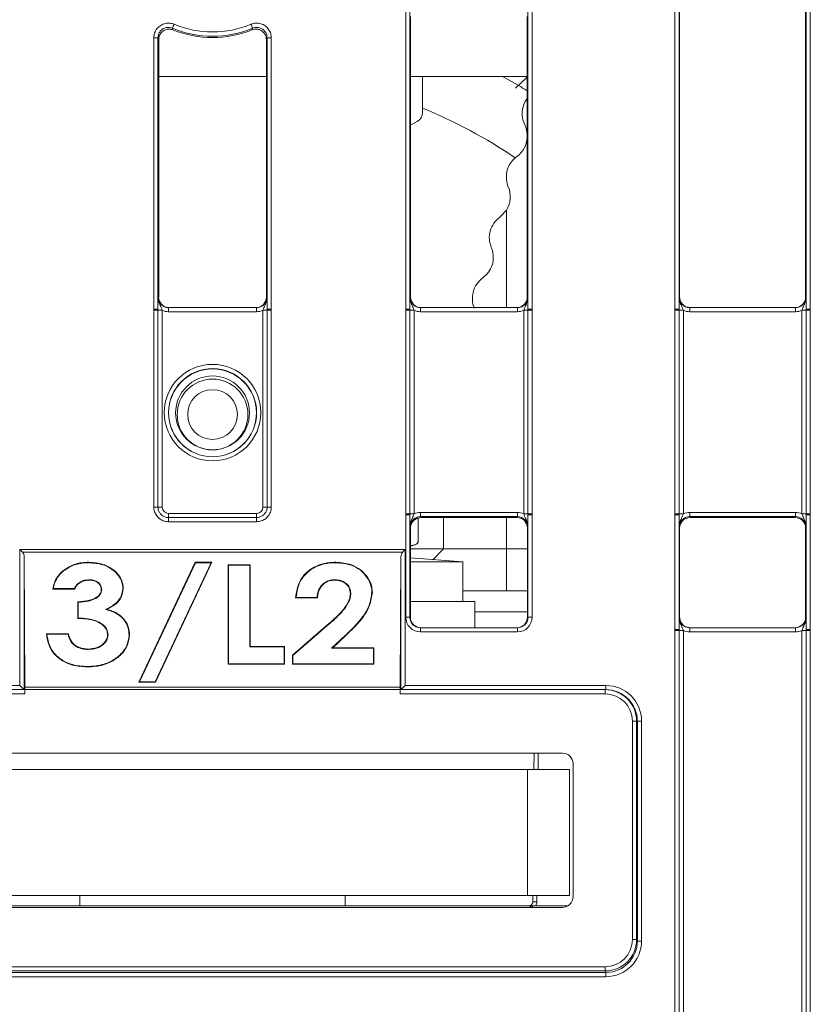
# Model space of a CAD drawing. Header units: millimetres. Extents: x 0 to 2100, y 0 to 1485.
# Tile 11 of 118: x 424 to 471, y 316 to 375. Entities that reach past the tile are written whole.
import ezdxf

# ---------------------------------------------------------------- set-up
doc = ezdxf.new("R2010")
doc.units = ezdxf.units.MM
doc.header["$LTSCALE"] = 5

msp = doc.modelspace()

# ---------------------------------------------------------------- linework, layer by layer
at = {"color": 7, "linetype": 'Continuous', "lineweight": 15}
for p, q in [((446.49, 357.577), (446.49, 410.33)), ((446.74, 410.327), (446.74, 357.575)), ((453.769, 357.575), (453.769, 410.327)), ((454.019, 410.33), (454.019, 357.577)), ((462.521, 357.577), (462.521, 410.33)), ((462.771, 410.327), (462.771, 357.575)), ((470.332, 357.575), (470.332, 410.327)), ((470.582, 410.33), (470.582, 357.577)), ((462.801, 358.299), (462.801, 409.542)), ((470.301, 358.299), (470.301, 409.542)), ((446.781, 358.299), (446.781, 375.01)), ((453.728, 375.01), (453.728, 358.299)), ((431.49, 357.577), (431.49, 373.732)), ((431.74, 373.73), (431.74, 357.575)), ((431.781, 373.626), (431.74, 373.73)), ((431.781, 358.299), (431.781, 373.626)), ((438.237, 373.73), (438.196, 373.626)), ((438.196, 373.626), (438.196, 358.299)), ((438.237, 357.575), (438.237, 373.73)), ((438.487, 373.732), (438.487, 357.577)), ((438.196, 371.428), (431.781, 371.428)), ((453.728, 371.428), (446.781, 371.428)), ((447.489, 371.428), (447.489, 369.296)), ((452.253, 371.428), (453.319, 370.827)), ((453.728, 371.396), (453.018, 370.744)), ((447.167, 368.75), (446.781, 368.535)), ((452.489, 365.611), (452.489, 365.281)), ((452.094, 363.053), (452.489, 363.473)), ((431.744, 358.299), (431.781, 358.299)), ((438.196, 358.299), (438.233, 358.299)), ((446.744, 358.299), (446.781, 358.299)), ((453.728, 358.299), (453.765, 358.299)), ((462.775, 358.299), (462.801, 358.299)), ((470.301, 358.299), (470.327, 358.299)), ((431.49, 357.517), (431.49, 357.577)), ((431.74, 357.575), (431.74, 357.515)), ((432.369, 357.426), (432.369, 357.674)), ((432.369, 357.674), (437.608, 357.674)), ((437.608, 357.426), (437.608, 357.674)), ((438.237, 357.515), (438.237, 357.575)), ((438.487, 357.577), (438.487, 357.517)), ((446.49, 357.517), (446.49, 357.577)), ((446.74, 357.575), (446.74, 357.515)), ((447.369, 357.426), (447.369, 357.674)), ((447.369, 357.674), (453.14, 357.674)), ((453.14, 357.426), (453.14, 357.674)), ((453.769, 357.515), (453.769, 357.575)), ((454.019, 357.577), (454.019, 357.517)), ((462.521, 357.517), (462.521, 357.577)), ((462.771, 357.575), (462.771, 357.515)), ((463.4, 357.426), (463.4, 357.674)), ((463.4, 357.674), (469.702, 357.674)), ((469.702, 357.426), (469.702, 357.674)), ((470.332, 357.515), (470.332, 357.575)), ((470.582, 357.577), (470.582, 357.517)), ((431.49, 345.801), (431.49, 357.517)), ((431.74, 357.515), (431.74, 345.799)), ((431.99, 357.513), (431.99, 345.797)), ((437.608, 357.426), (432.369, 357.426)), ((437.987, 345.797), (437.987, 357.513)), ((438.237, 345.799), (438.237, 357.515)), ((438.487, 357.517), (438.487, 345.801)), ((446.49, 345.396), (446.49, 357.517)), ((446.74, 357.515), (446.74, 345.394)), ((446.99, 357.513), (446.99, 345.392)), ((453.14, 357.426), (447.369, 357.426)), ((453.519, 345.392), (453.519, 357.513)), ((453.769, 345.394), (453.769, 357.515)), ((454.019, 357.517), (454.019, 345.396)), ((462.521, 345.396), (462.521, 357.517)), ((462.771, 357.515), (462.771, 345.394)), ((463.021, 357.513), (463.021, 345.392)), ((469.702, 357.426), (463.4, 357.426)), ((470.082, 345.392), (470.082, 357.513)), ((470.332, 345.394), (470.332, 357.515)), ((470.582, 357.517), (470.582, 345.396)), ((432.365, 345.174), (432.365, 345.422)), ((432.365, 345.422), (437.612, 345.422)), ((437.612, 345.174), (437.612, 345.422)), ((446.49, 345.336), (446.49, 345.396)), ((446.49, 339.239), (446.49, 345.336)), ((446.74, 345.394), (446.74, 345.334)), ((446.74, 345.334), (446.74, 339.236)), ((447.369, 345.226), (447.369, 345.479)), ((447.369, 345.479), (453.14, 345.479)), ((453.14, 345.226), (453.14, 345.479)), ((453.769, 345.334), (453.769, 345.394)), ((453.769, 339.236), (453.769, 345.334)), ((454.019, 345.396), (454.019, 345.336)), ((454.019, 345.336), (454.019, 339.239)), ((462.521, 345.336), (462.521, 345.396)), ((462.521, 338.514), (462.521, 345.336)), ((462.771, 345.394), (462.771, 345.334)), ((462.771, 345.334), (462.771, 338.512)), ((463.4, 345.226), (463.4, 345.479)), ((463.4, 345.479), (469.702, 345.479)), ((469.702, 345.226), (469.702, 345.479)), ((470.332, 345.334), (470.332, 345.394)), ((470.332, 338.512), (470.332, 345.334)), ((470.582, 345.396), (470.582, 345.336)), ((470.582, 345.336), (470.582, 338.514)), ((432.365, 345.174), (432.365, 344.926)), ((432.365, 345.174), (437.612, 345.174)), ((437.612, 344.926), (432.365, 344.926)), ((437.612, 345.174), (437.612, 344.926)), ((447.236, 345.152), (447.236, 343.793)), ((447.237, 343.793), (447.237, 345.153)), ((453.14, 345.226), (447.369, 345.226)), ((447.369, 345.226), (447.395, 345.174)), ((447.395, 345.174), (453.114, 345.174)), ((448.739, 345.174), (448.739, 343.303)), ((453.114, 345.174), (453.14, 345.226)), ((469.702, 345.226), (463.4, 345.226)), ((463.4, 345.226), (463.426, 345.174)), ((463.426, 345.174), (469.676, 345.174)), ((469.676, 345.174), (469.702, 345.226)), ((446.77, 344.549), (446.744, 344.601)), ((446.776, 344.636), (446.77, 344.554)), ((446.77, 344.549), (446.77, 339.236)), ((453.765, 344.601), (453.739, 344.549)), ((453.739, 339.236), (453.739, 344.549)), ((462.801, 344.549), (462.775, 344.601)), ((462.801, 339.237), (462.801, 344.549)), ((470.327, 344.601), (470.301, 344.549)), ((470.301, 339.236), (470.301, 344.549)), ((446.77, 343.476), (447.053, 343.552)), ((447.039, 343.552), (446.77, 343.516)), ((447.039, 343.552), (447.053, 343.552)), ((447.237, 343.793), (447.236, 343.793)), ((423.523, 343.261), (446.454, 343.261)), ((423.523, 335.175), (423.523, 343.261)), ((446.31, 343.118), (423.667, 343.118)), ((446.454, 343.261), (446.454, 335.175)), ((446.77, 343.303), (448.739, 343.303)), ((448.099, 342.664), (448.739, 343.303)), ((448.739, 343.303), (452.489, 343.303)), ((452.489, 340.803), (452.489, 343.303)), ((452.489, 343.303), (453.739, 343.303)), ((423.773, 342.831), (423.773, 334.927)), ((423.773, 342.831), (423.821, 335.075)), ((427.64, 342.483), (427.64, 342.51)), ((430.604, 335.372), (433.952, 342.51)), ((430.646, 335.397), (433.969, 342.483)), ((434.901, 342.483), (431.577, 335.397)), ((434.942, 342.51), (431.594, 335.372)), ((433.969, 342.483), (433.952, 342.51)), ((433.952, 342.51), (434.942, 342.51)), ((433.969, 342.483), (434.901, 342.483)), ((434.901, 342.483), (434.942, 342.51)), ((435.921, 342.358), (437.227, 342.358)), ((435.921, 336.435), (435.921, 342.358)), ((435.948, 342.331), (435.921, 342.358)), ((435.948, 342.331), (437.201, 342.331)), ((435.948, 336.46), (435.948, 342.331)), ((437.201, 342.331), (437.227, 342.358)), ((437.201, 342.331), (437.201, 337.471)), ((437.227, 342.358), (437.227, 337.498)), ((442.32, 342.483), (442.32, 342.51)), ((446.204, 342.831), (446.156, 335.075)), ((446.204, 334.927), (446.204, 342.831)), ((449.882, 342.528), (446.77, 342.765)), ((446.77, 342.528), (449.882, 342.528)), ((449.882, 340.178), (449.882, 342.528)), ((426.049, 341.939), (426.032, 341.96)), ((427.631, 341.472), (427.631, 341.447)), ((442.246, 341.472), (442.246, 341.447)), ((425.505, 340.941), (425.474, 340.916)), ((426.78, 340.916), (425.474, 340.916)), ((426.762, 340.941), (425.505, 340.941)), ((426.762, 340.941), (426.78, 340.916)), ((428.392, 340.889), (428.365, 340.889)), ((429.645, 340.956), (429.671, 340.957)), ((443.224, 340.658), (443.197, 340.659)), ((444.477, 340.733), (444.503, 340.734)), ((452.489, 340.803), (449.882, 340.803)), ((453.739, 340.803), (452.489, 340.803)), ((426.966, 339.169), (426.966, 340.156)), ((426.992, 340.131), (426.966, 340.156)), ((426.992, 339.194), (426.992, 340.131)), ((439.961, 340.409), (439.933, 340.384)), ((441.238, 340.384), (439.933, 340.384)), ((441.214, 340.409), (439.961, 340.409)), ((441.214, 340.409), (441.238, 340.384)), ((450.614, 340.178), (446.77, 340.178)), ((450.614, 338.612), (450.614, 340.178)), ((428.62, 339.708), (428.698, 339.716)), ((453.739, 339.553), (450.614, 339.553)), ((426.992, 339.194), (426.966, 339.169)), ((439.746, 336.974), (441.9, 338.84)), ((439.772, 336.961), (441.917, 338.819)), ((441.917, 338.819), (441.9, 338.84)), ((446.74, 339.236), (446.77, 339.236)), ((453.739, 339.236), (453.769, 339.236)), ((462.775, 339.236), (462.801, 339.236)), ((470.301, 339.236), (470.327, 339.236)), ((425.101, 338.258), (426.407, 338.258)), ((425.129, 338.23), (425.101, 338.258)), ((425.129, 338.23), (426.386, 338.23)), ((426.386, 338.23), (426.407, 338.258)), ((447.365, 338.612), (447.365, 338.364)), ((447.365, 338.612), (453.144, 338.612)), ((453.144, 338.364), (447.365, 338.364)), ((453.144, 338.612), (453.144, 338.364)), ((462.521, 338.454), (462.521, 338.514)), ((462.521, 314.461), (462.521, 338.454)), ((462.771, 338.512), (462.771, 338.452)), ((462.771, 338.452), (462.771, 314.459)), ((463.021, 338.45), (463.021, 314.456)), ((463.4, 338.364), (463.4, 338.612)), ((463.4, 338.612), (469.702, 338.612)), ((469.702, 338.364), (463.4, 338.364)), ((469.702, 338.364), (469.702, 338.612)), ((470.082, 314.456), (470.082, 338.45)), ((470.332, 338.452), (470.332, 338.512)), ((470.332, 314.459), (470.332, 338.452)), ((470.582, 338.514), (470.582, 338.454)), ((470.582, 338.454), (470.582, 314.461)), ((428.765, 338.211), (428.739, 338.211)), ((430.018, 338.2), (430.045, 338.201)), ((442.889, 338.149), (442.081, 337.395)), ((442.907, 338.131), (442.148, 337.422)), ((442.889, 338.149), (442.907, 338.131)), ((427.593, 337.319), (427.593, 337.346)), ((437.201, 337.471), (437.227, 337.498)), ((437.201, 337.471), (439.253, 337.471)), ((437.227, 337.498), (439.28, 337.498)), ((439.253, 337.471), (439.28, 337.498)), ((439.253, 337.471), (439.253, 336.46)), ((439.28, 337.498), (439.28, 336.435)), ((442.081, 337.395), (442.148, 337.422)), ((442.081, 337.395), (444.57, 337.395)), ((442.148, 337.422), (444.597, 337.422)), ((444.57, 337.395), (444.597, 337.422)), ((444.57, 337.395), (444.57, 336.46)), ((444.597, 337.422), (444.597, 336.435)), ((439.746, 336.435), (439.746, 336.974)), ((439.772, 336.961), (439.746, 336.974)), ((439.772, 336.46), (439.772, 336.961)), ((427.522, 336.308), (427.522, 336.283)), ((435.948, 336.46), (435.921, 336.435)), ((439.28, 336.435), (435.921, 336.435)), ((439.253, 336.46), (435.948, 336.46)), ((439.253, 336.46), (439.28, 336.435)), ((439.772, 336.46), (439.746, 336.435)), ((444.597, 336.435), (439.746, 336.435)), ((444.57, 336.46), (439.772, 336.46)), ((444.57, 336.46), (444.597, 336.435)), ((430.646, 335.397), (430.604, 335.372)), ((431.594, 335.372), (430.604, 335.372)), ((431.577, 335.397), (430.646, 335.397)), ((431.577, 335.397), (431.594, 335.372)), ((411.57, 335.175), (423.523, 335.175)), ((411.616, 334.927), (423.819, 334.927)), ((423.821, 335.075), (446.156, 335.075)), ((423.821, 334.93), (423.821, 334.677)), ((446.156, 334.93), (423.821, 334.93)), ((446.156, 334.93), (446.156, 334.677)), ((446.158, 334.927), (458.361, 334.927)), ((446.454, 335.175), (458.407, 335.175)), ((458.361, 334.927), (458.361, 334.677)), ((458.361, 334.927), (458.407, 334.927)), ((458.407, 334.927), (458.407, 335.175)), ((423.821, 334.677), (411.616, 334.677)), ((458.361, 334.677), (446.156, 334.677)), ((459.988, 320.055), (459.986, 333.053)), ((460.236, 333.053), (459.986, 333.053)), ((460.236, 333.053), (460.238, 320.055)), ((460.282, 333.053), (460.236, 333.053)), ((460.283, 319.965), (460.282, 333.053)), ((460.532, 333.05), (460.533, 319.963)), ((455.828, 331.146), (414.149, 331.146)), ((454.122, 330.178), (454.13, 331.146)), ((453.739, 330.178), (416.239, 330.178)), ((453.739, 322.678), (453.739, 330.178)), ((453.739, 330.178), (456.239, 330.178)), ((456.239, 330.178), (456.239, 322.678)), ((456.453, 322.592), (456.453, 330.521)), ((453.739, 322.678), (416.239, 322.678)), ((427.082, 322.678), (427.082, 322.053)), ((442.895, 322.053), (442.895, 322.678)), ((456.239, 322.678), (453.739, 322.678)), ((454.053, 322.301), (454.056, 322.678)), ((414.149, 321.967), (455.828, 321.967)), ((415.93, 322.053), (454.047, 322.053)), ((454.047, 322.053), (456.145, 322.053)), ((460.238, 320.055), (459.988, 320.055)), ((460.238, 320.055), (460.283, 319.965)), ((411.614, 318.429), (458.363, 318.429)), ((458.363, 318.179), (458.363, 318.429)), ((411.569, 318.09), (458.408, 318.09)), ((458.408, 317.838), (411.569, 317.838)), ((458.363, 318.179), (411.614, 318.179)), ((458.408, 318.09), (458.363, 318.179)), ((458.408, 317.838), (458.408, 318.09))]:
    msp.add_line(p, q, dxfattribs=at)
at = {"color": 8, "linetype": 'Continuous', "lineweight": 15}
for p, q in [((452.489, 363.473), (452.489, 357.674)), ((452.489, 345.174), (452.489, 343.303)), ((454.38, 331.146), (454.372, 330.178)), ((454.306, 322.678), (454.303, 322.301)), ((454.047, 322.053), (454.047, 321.967))]:
    msp.add_line(p, q, dxfattribs=at)
at = {"color": 7, "linetype": 'Continuous', "lineweight": 15, "flags": 128}
for points in [[(432.604, 374.307), (432.612, 374.285), (432.641, 374.206)], [(437.337, 374.206), (437.346, 374.232), (437.373, 374.307)]]:
    msp.add_lwpolyline(points, dxfattribs=at)
at = {"color": 7, "linetype": 'Continuous', "lineweight": 15}
for centre, radius in [((434.989, 351.42), 2.873), ((434.989, 351.417), 2.623), ((434.989, 351.408), 2.614), ((434.989, 351.403), 2.199), ((434.989, 351.309), 2.106), ((434.989, 351.304), 1.481)]:
    msp.add_circle(centre, radius, dxfattribs=at)
for centre, radius, start, end in [((450.805, 366.959), 19.628, 157.27926, 158.01481), ((434.989, 380.051), 6.22, 247.46012, 292.53988), ((434.989, 380.01), 6.261, 247.97519, 292.02481), ((434.989, 380.053), 5.97, 247.46012, 292.53988), ((419.172, 366.959), 19.628, 21.98519, 22.72074), ((431.552, 366.421), 7.311, 88.52467, 90.48406), ((438.426, 366.421), 7.311, 89.51594, 91.47533), ((454.92, 369.211), 1.5, 142.64209, 206.27493), ((446.864, 369.296), 0.625, 299.0546, 0), ((434.989, 339.553), 32.5, 56.3113, 67.38014), ((452.23, 367.883), 1.5, 3.13875, 26.27493), ((452.23, 367.883), 1.5, 305.67557, 356.86125), ((453.979, 365.446), 1.5, 125.67557, 173.69468), ((453.979, 365.446), 1.5, 186.30532, 203.03994), ((451.219, 364.272), 1.5, 327.83448, 23.03994), ((431.552, 350.266), 7.311, 88.52467, 90.48406), ((438.426, 350.266), 7.311, 89.51594, 91.47533), ((446.552, 350.266), 7.311, 88.52467, 90.48406), ((453.957, 350.266), 7.311, 89.51594, 91.47533), ((462.582, 350.266), 7.311, 88.52467, 90.48406), ((470.52, 350.266), 7.311, 89.51594, 91.47533), ((431.551, 350.109), 7.408, 88.54048, 90.47395), ((431.928, 364.921), 7.408, 268.54048, 270.47395), ((438.049, 364.921), 7.408, 269.52605, 271.45952), ((438.426, 350.109), 7.408, 89.52605, 91.45952), ((446.551, 350.109), 7.408, 88.54048, 90.47395), ((446.928, 364.921), 7.408, 268.54048, 270.47395), ((453.58, 364.921), 7.408, 269.52605, 271.45952), ((453.958, 350.109), 7.408, 89.52605, 91.45952), ((462.582, 350.109), 7.408, 88.54048, 90.47395), ((462.959, 364.921), 7.408, 268.54048, 270.47395), ((470.143, 364.921), 7.408, 269.52605, 271.45952), ((470.52, 350.109), 7.408, 89.52605, 91.45952), ((431.551, 338.393), 7.408, 88.54048, 90.47395), ((431.928, 353.205), 7.408, 268.54048, 270.47395), ((438.049, 353.205), 7.408, 269.52605, 271.45952), ((438.426, 338.393), 7.408, 89.52605, 91.45952), ((446.551, 337.988), 7.408, 88.54048, 90.47395), ((446.552, 338.026), 7.311, 88.52467, 90.48406), ((446.928, 352.8), 7.408, 268.54048, 270.47395), ((453.58, 352.8), 7.408, 269.52605, 271.45952), ((453.958, 337.988), 7.408, 89.52605, 91.45952), ((453.957, 338.026), 7.311, 89.51594, 91.47533), ((462.582, 337.988), 7.408, 88.54048, 90.47395), ((462.582, 338.026), 7.311, 88.52467, 90.48406), ((462.959, 352.8), 7.408, 268.54048, 270.47395), ((470.143, 352.8), 7.408, 269.52605, 271.45952), ((470.52, 337.988), 7.408, 89.52605, 91.45952), ((470.52, 338.026), 7.311, 89.51594, 91.47533), ((446.989, 343.793), 0.25, 285, 307.0658), ((446.552, 331.928), 7.311, 88.52467, 90.48406), ((453.957, 331.928), 7.311, 89.51594, 91.47533), ((462.582, 331.204), 7.311, 88.52467, 90.48406), ((462.582, 331.046), 7.408, 88.54048, 90.47395), ((462.959, 345.858), 7.408, 268.54048, 270.47395), ((470.143, 345.858), 7.408, 269.52605, 271.45952), ((470.52, 331.204), 7.311, 89.51594, 91.47533), ((470.52, 331.046), 7.408, 89.52605, 91.45952), ((453.319, 334.74), 7.164, 178.50457, 180.50419), ((460.469, 340.361), 7.311, 268.52903, 270.48842), ((453.803, 322.303), 0.25, 270, 359.5), ((454.047, 321.803), 0.25, 90, 139.08142), ((454.178, 315.139), 7.164, 89.0002, 90.9998), ((460.47, 327.273), 7.311, 268.52903, 270.48842)]:
    msp.add_arc(centre, radius, start, end, dxfattribs=at)
at = {"color": 8, "linetype": 'Continuous', "lineweight": 15}
msp.add_arc((453.803, 322.306), 0.5, 329.71091, 359.5, dxfattribs=at)
at = {"color": 7, "linetype": 'Continuous', "lineweight": 15}
for centre, major_axis, ratio, start_param, end_param in [((432.369, 358.299), (0.549, 0.3), 0.999873, 2.641898, 4.212618), ((432.406, 358.299), (0.532, 0.329), 0.999915, 2.588064, 4.158784), ((437.571, 358.299), (0.532, -0.329), 0.999915, 5.265994, 6.836714), ((437.608, 358.299), (0.549, -0.3), 0.999873, 5.21216, 6.78288), ((447.369, 358.299), (0.549, 0.3), 0.999873, 2.641898, 4.212618), ((447.406, 358.299), (0.532, 0.329), 0.999915, 2.588064, 4.158784), ((453.103, 358.299), (0.532, -0.329), 0.999915, 5.265994, 6.836714), ((453.14, 358.299), (0.549, -0.3), 0.999873, 5.21216, 6.78288), ((463.4, 358.299), (0.549, 0.3), 0.999873, 2.641898, 4.212618), ((469.676, 358.299), (0.532, -0.329), 0.999915, 5.265994, 6.836714), ((469.702, 358.299), (0.549, -0.3), 0.999873, 5.21216, 6.78288), ((432.369, 358.301), (0.744, 0.46), 0.999915, 3.710423, 4.158784), ((437.608, 358.301), (0.744, -0.46), 0.999915, 5.265994, 5.714355), ((447.369, 358.301), (0.744, 0.46), 0.999915, 3.710423, 4.158784), ((453.14, 358.301), (0.744, -0.46), 0.999915, 5.265994, 5.714355), ((463.4, 358.301), (0.744, 0.46), 0.999915, 3.710423, 4.158784), ((469.702, 358.301), (0.744, -0.46), 0.999915, 5.265994, 5.714355), ((432.365, 345.797), (0.319, 0.197), 0.999915, 2.588064, 4.158784), ((437.612, 345.797), (0.319, -0.197), 0.999915, 5.265994, 6.836714), ((447.369, 344.604), (0.744, -0.46), 0.999915, 2.124401, 2.572762), ((453.14, 344.604), (0.744, 0.46), 0.999915, 0.56883, 1.017192), ((463.4, 344.604), (0.744, -0.46), 0.999915, 2.124401, 2.572762), ((469.702, 344.604), (0.744, 0.46), 0.999915, 0.56883, 1.017192), ((447.369, 344.601), (0.452, -0.432), 0.999832, 2.3335, 3.90422), ((447.401, 344.549), (0.63, 0), 0.991312, 1.570796, 3.001312), ((453.114, 344.549), (0.532, 0.329), 0.999915, 5.729657, 7.300377), ((453.14, 344.601), (0.452, 0.432), 0.999832, 5.520558, 7.091278), ((463.4, 344.601), (0.452, -0.432), 0.999832, 2.3335, 3.90422), ((463.426, 344.549), (0.532, -0.329), 0.999915, 2.124401, 3.695121), ((469.676, 344.549), (0.532, 0.329), 0.999915, 5.729657, 7.300377), ((469.702, 344.601), (0.452, 0.432), 0.999832, 5.520558, 7.091278), ((447.395, 344.549), (0.532, -0.329), 0.999915, 3.686471, 3.695121), ((423.523, 343.263), (-0.25, 0.25), 0.004363, 1.57516, 2.186025), ((423.523, 342.827), (0, 0.355), 0.704539, 4.721116, 5.67232), ((446.454, 342.827), (0, 0.355), 0.704539, 0.610865, 1.56207), ((446.454, 343.263), (0.25, 0.25), 0.004363, 4.09716, 4.708026), ((447.365, 339.239), (0.744, 0.46), 0.999915, 2.588064, 4.158784), ((447.365, 339.237), (0.549, 0.3), 0.999873, 2.641898, 4.212618), ((447.395, 339.237), (0.532, 0.329), 0.999915, 2.588064, 4.158784), ((453.114, 339.237), (0.532, -0.329), 0.999915, 5.265994, 6.836714), ((453.144, 339.239), (0.744, -0.46), 0.999915, 5.265994, 6.836714), ((453.144, 339.237), (0.549, -0.3), 0.999873, 5.21216, 6.78288), ((463.4, 339.237), (0.549, 0.3), 0.999873, 2.641898, 4.212618), ((469.676, 339.237), (0.532, -0.329), 0.999915, 5.265994, 6.836714), ((469.702, 339.237), (0.549, -0.3), 0.999873, 5.21216, 6.78288), ((463.4, 339.239), (0.744, 0.46), 0.999915, 3.710423, 4.158784), ((469.702, 339.239), (0.744, -0.46), 0.999915, 5.265994, 5.714355), ((423.523, 335.177), (-0.25, 0.25), 0.004363, 1.57516, 3.137229), ((423.819, 334.677), (0, 0.25), 0.008727, 4.71239, 6.283186), ((423.819, 334.93), (0, 0.25), 0.008727, 4.71239, 5.331982), ((446.158, 334.93), (0, 0.25), 0.008727, 0.951204, 1.570796), ((446.454, 335.177), (0.25, 0.25), 0.004363, 3.145956, 4.708026), ((458.361, 333.052), (1.875, 0), 0.999972, 0.000152, 1.570796), ((458.407, 333.05), (1.808, 1.117), 0.999915, 5.729718, 7.300362), ((458.407, 333.052), (1.617, 0.949), 0.999901, 5.752685, 7.323329), ((458.361, 333.052), (1.625, 0), 0.999962, 0.000152, 1.570796), ((455.828, 330.521), (-0.625, 0), 0.999962, 3.141593, 4.712389), ((455.828, 322.592), (-0.28, 0.559), 0.99981, 2.678036, 4.24868), ((458.363, 320.055), (0.727, -1.454), 0.99981, 5.819568, 7.390364), ((458.363, 320.055), (-0.839, 1.677), 0.99986, 2.677976, 4.248772), ((458.408, 319.965), (1.484, -1.146), 0.99989, 5.369712, 6.940508), ((458.408, 319.963), (1.808, -1.117), 0.999915, 5.265979, 6.836775)]:
    msp.add_ellipse(centre, major_axis=major_axis, ratio=ratio, start_param=start_param, end_param=end_param, dxfattribs=at)
for points, knots in [([(431.49, 373.732), (431.499, 373.83), (431.519, 374.027), (431.67, 374.289), (431.892, 374.488), (432.169, 374.601), (432.452, 374.62), (432.623, 374.565), (432.7, 374.54)], [0, 0, 0, 0, 0.171732, 0.343465, 0.515184, 0.68689, 0.858597, 1, 1, 1, 1]), ([(437.277, 374.54), (437.371, 374.569), (437.561, 374.626), (437.86, 374.587), (438.13, 374.458), (438.34, 374.246), (438.466, 373.992), (438.481, 373.813), (438.487, 373.732)], [0, 0, 0, 0, 0.171732, 0.343465, 0.515184, 0.68689, 0.858597, 1, 1, 1, 1]), ([(432.604, 374.307), (432.549, 374.325), (432.427, 374.364), (432.225, 374.35), (432.027, 374.27), (431.868, 374.127), (431.761, 373.94), (431.747, 373.8), (431.74, 373.73)], [0, 0, 0, 0, 0.141408, 0.313115, 0.484817, 0.65653, 0.828262, 1, 1, 1, 1]), ([(432.641, 374.206), (432.573, 374.226), (432.437, 374.266), (432.224, 374.236), (432.032, 374.142), (431.883, 373.989), (431.796, 373.808), (431.786, 373.682), (431.781, 373.626)], [0, 0, 0, 0, 0.1725178, 0.3450362, 0.5175402, 0.6900323, 0.8625253, 1, 1, 1, 1]), ([(438.196, 373.626), (438.189, 373.697), (438.175, 373.837), (438.067, 374.024), (437.909, 374.167), (437.711, 374.247), (437.511, 374.261), (437.39, 374.223), (437.337, 374.206)], [0, 0, 0, 0, 0.172518, 0.345036, 0.51754, 0.690032, 0.862525, 1, 1, 1, 1]), ([(438.237, 373.73), (438.233, 373.787), (438.222, 373.915), (438.132, 374.097), (437.982, 374.249), (437.789, 374.341), (437.575, 374.368), (437.44, 374.327), (437.373, 374.307)], [0, 0, 0, 0, 0.141408, 0.313115, 0.484817, 0.65653, 0.828262, 1, 1, 1, 1]), ([(453.319, 370.827), (453.362, 370.802), (453.446, 370.75), (453.596, 370.657), (453.691, 370.6), (453.728, 370.578)], [0, 0, 0, 0, 0.38203, 0.764583, 1, 1, 1, 1]), ([(452.094, 363.053), (451.966, 362.941), (451.71, 362.717), (451.499, 362.245), (451.436, 361.731), (451.537, 361.409), (451.588, 361.248)], [0, 0, 0, 0, 0.251229, 0.502426, 0.75182, 1, 1, 1, 1]), ([(451.082, 359.442), (451.202, 359.545), (451.441, 359.751), (451.661, 360.198), (451.734, 360.687), (451.67, 361.044), (451.599, 361.222), (451.588, 361.248)], [0, 0, 0, 0, 0.238809, 0.477632, 0.716617, 0.95815, 1, 1, 1, 1]), ([(451.082, 359.442), (450.952, 359.328), (450.692, 359.099), (450.479, 358.615), (450.437, 358.117), (450.511, 357.796), (450.571, 357.652), (450.577, 357.637)], [0, 0, 0, 0, 0.263451, 0.527704, 0.767039, 0.97541, 1, 1, 1, 1]), ([(431.74, 357.575), (431.74, 357.639), (431.74, 357.803), (431.741, 358.027), (431.743, 358.187), (431.744, 358.274), (431.744, 358.298), (431.744, 358.299)], [0, 0, 0, 0, 0.217183, 0.553026, 0.876986, 0.994449, 1, 1, 1, 1]), ([(431.744, 358.299), (431.744, 358.297), (431.744, 358.257), (431.753, 358.12), (431.816, 357.911), (431.92, 357.703), (431.97, 357.567), (431.99, 357.513)], [0, 0, 0, 0, 0.006601, 0.146171, 0.501239, 0.799231, 1, 1, 1, 1]), ([(437.987, 357.513), (438.007, 357.567), (438.057, 357.703), (438.161, 357.911), (438.224, 358.12), (438.233, 358.257), (438.233, 358.297), (438.233, 358.299)], [0, 0, 0, 0, 0.200769, 0.498761, 0.853829, 0.993399, 1, 1, 1, 1]), ([(438.233, 358.299), (438.233, 358.298), (438.233, 358.274), (438.234, 358.187), (438.236, 358.027), (438.237, 357.803), (438.237, 357.639), (438.237, 357.575)], [0, 0, 0, 0, 0.0055506, 0.1230141, 0.4469737, 0.7828174, 1, 1, 1, 1]), ([(446.74, 357.575), (446.74, 357.639), (446.74, 357.803), (446.741, 358.027), (446.743, 358.187), (446.744, 358.274), (446.744, 358.298), (446.744, 358.299)], [0, 0, 0, 0, 0.217183, 0.553026, 0.876986, 0.994449, 1, 1, 1, 1]), ([(446.744, 358.299), (446.744, 358.297), (446.744, 358.257), (446.753, 358.12), (446.816, 357.911), (446.92, 357.703), (446.97, 357.567), (446.99, 357.513)], [0, 0, 0, 0, 0.0066012, 0.1461709, 0.5012392, 0.7992313, 1, 1, 1, 1]), ([(453.519, 357.513), (453.539, 357.567), (453.589, 357.703), (453.692, 357.911), (453.755, 358.12), (453.765, 358.257), (453.765, 358.297), (453.765, 358.299)], [0, 0, 0, 0, 0.200769, 0.498761, 0.853829, 0.993399, 1, 1, 1, 1]), ([(453.765, 358.299), (453.765, 358.298), (453.765, 358.274), (453.766, 358.187), (453.767, 358.027), (453.769, 357.803), (453.769, 357.639), (453.769, 357.575)], [0, 0, 0, 0, 0.005551, 0.123014, 0.446974, 0.782817, 1, 1, 1, 1]), ([(462.771, 357.575), (462.771, 357.639), (462.771, 357.803), (462.772, 358.027), (462.774, 358.187), (462.775, 358.274), (462.775, 358.298), (462.775, 358.299)], [0, 0, 0, 0, 0.217183, 0.553026, 0.876986, 0.994449, 1, 1, 1, 1]), ([(462.775, 358.299), (462.775, 358.297), (462.775, 358.257), (462.784, 358.12), (462.847, 357.911), (462.951, 357.703), (463, 357.567), (463.021, 357.513)], [0, 0, 0, 0, 0.0066012, 0.1461709, 0.5012392, 0.7992313, 1, 1, 1, 1]), ([(463.421, 357.674), (463.341, 357.684), (463.179, 357.703), (462.974, 357.847), (462.829, 358.053), (462.81, 358.217), (462.801, 358.299)], [0, 0, 0, 0, 0.245899, 0.497266, 0.748633, 1, 1, 1, 1]), ([(470.082, 357.513), (470.102, 357.567), (470.151, 357.703), (470.255, 357.911), (470.318, 358.12), (470.327, 358.257), (470.327, 358.297), (470.327, 358.299)], [0, 0, 0, 0, 0.200769, 0.498761, 0.853829, 0.993399, 1, 1, 1, 1]), ([(470.327, 358.299), (470.327, 358.298), (470.327, 358.274), (470.328, 358.187), (470.33, 358.027), (470.331, 357.803), (470.331, 357.639), (470.332, 357.575)], [0, 0, 0, 0, 0.005551, 0.123014, 0.446974, 0.782817, 1, 1, 1, 1]), ([(432.365, 344.926), (432.309, 344.929), (432.156, 344.938), (431.938, 345.023), (431.732, 345.181), (431.577, 345.39), (431.499, 345.611), (431.492, 345.755), (431.49, 345.801)], [0, 0, 0, 0, 0.121117, 0.335616, 0.500056, 0.684519, 0.899008, 1, 1, 1, 1]), ([(431.74, 345.799), (431.741, 345.766), (431.746, 345.663), (431.802, 345.505), (431.913, 345.356), (432.06, 345.243), (432.216, 345.182), (432.325, 345.176), (432.365, 345.174)], [0, 0, 0, 0, 0.100993, 0.315482, 0.499944, 0.664383, 0.878882, 1, 1, 1, 1]), ([(438.487, 345.801), (438.484, 345.746), (438.475, 345.592), (438.39, 345.374), (438.232, 345.168), (438.023, 345.013), (437.803, 344.935), (437.658, 344.928), (437.612, 344.926)], [0, 0, 0, 0, 0.121117, 0.335616, 0.500056, 0.684519, 0.899008, 1, 1, 1, 1]), ([(437.612, 345.174), (437.645, 345.176), (437.748, 345.181), (437.906, 345.236), (438.055, 345.347), (438.168, 345.494), (438.229, 345.65), (438.235, 345.759), (438.237, 345.799)], [0, 0, 0, 0, 0.100993, 0.315482, 0.499944, 0.664383, 0.878882, 1, 1, 1, 1]), ([(446.744, 344.601), (446.744, 344.603), (446.744, 344.627), (446.743, 344.716), (446.741, 344.879), (446.74, 345.105), (446.74, 345.27), (446.74, 345.334)], [0, 0, 0, 0, 0.005551, 0.123014, 0.446974, 0.782817, 1, 1, 1, 1]), ([(446.744, 344.601), (446.744, 344.603), (446.744, 344.643), (446.753, 344.781), (446.816, 344.992), (446.92, 345.202), (446.97, 345.337), (446.99, 345.392)], [0, 0, 0, 0, 0.0066012, 0.1461709, 0.5012392, 0.7992313, 1, 1, 1, 1]), ([(453.519, 345.392), (453.539, 345.337), (453.589, 345.202), (453.692, 344.992), (453.755, 344.781), (453.765, 344.643), (453.765, 344.603), (453.765, 344.601)], [0, 0, 0, 0, 0.200769, 0.498761, 0.853829, 0.993399, 1, 1, 1, 1]), ([(453.769, 345.334), (453.769, 345.27), (453.769, 345.105), (453.767, 344.879), (453.766, 344.716), (453.765, 344.627), (453.765, 344.603), (453.765, 344.601)], [0, 0, 0, 0, 0.217183, 0.553026, 0.876986, 0.994449, 1, 1, 1, 1]), ([(462.775, 344.601), (462.775, 344.603), (462.775, 344.627), (462.774, 344.716), (462.772, 344.879), (462.771, 345.105), (462.771, 345.27), (462.771, 345.334)], [0, 0, 0, 0, 0.0055506, 0.1230141, 0.4469737, 0.7828174, 1, 1, 1, 1]), ([(462.775, 344.601), (462.775, 344.603), (462.775, 344.643), (462.784, 344.781), (462.847, 344.992), (462.951, 345.202), (463, 345.337), (463.021, 345.392)], [0, 0, 0, 0, 0.006601, 0.146171, 0.501239, 0.799231, 1, 1, 1, 1]), ([(470.082, 345.392), (470.102, 345.337), (470.151, 345.202), (470.255, 344.992), (470.318, 344.781), (470.327, 344.643), (470.327, 344.603), (470.327, 344.601)], [0, 0, 0, 0, 0.200769, 0.498761, 0.853829, 0.993399, 1, 1, 1, 1]), ([(470.332, 345.334), (470.331, 345.27), (470.331, 345.105), (470.33, 344.879), (470.328, 344.716), (470.327, 344.627), (470.327, 344.603), (470.327, 344.601)], [0, 0, 0, 0, 0.217183, 0.553026, 0.876986, 0.994449, 1, 1, 1, 1]), ([(447.395, 345.174), (447.333, 345.168), (447.2, 345.157), (447.008, 345.056), (446.877, 344.913), (446.803, 344.765), (446.785, 344.68), (446.776, 344.636)], [0, 0, 0, 0, 0.2098262, 0.446233, 0.7091348, 0.8512198, 1, 1, 1, 1]), ([(447.236, 343.793), (447.235, 343.778), (447.233, 343.745), (447.216, 343.692), (447.178, 343.628), (447.115, 343.577), (447.064, 343.56), (447.039, 343.552)], [0, 0, 0, 0, 0.091681, 0.204423, 0.377647, 0.695787, 1, 1, 1, 1]), ([(447.135, 343.6), (447.146, 343.606), (447.17, 343.616), (447.201, 343.66), (447.224, 343.707), (447.236, 343.755), (447.237, 343.782), (447.237, 343.793)], [0, 0, 0, 0, 0.241773, 0.48902, 0.737996, 0.89268, 1, 1, 1, 1]), ([(426.032, 341.96), (426.23, 342.101), (426.624, 342.38), (427.225, 342.502), (427.56, 342.509), (427.64, 342.51)], [0, 0, 0, 0, 0.436912, 0.865965, 1, 1, 1, 1]), ([(426.049, 341.939), (426.248, 342.08), (426.639, 342.357), (427.234, 342.475), (427.563, 342.482), (427.64, 342.483)], [0, 0, 0, 0, 0.441857, 0.869753, 1, 1, 1, 1]), ([(427.64, 342.51), (427.922, 342.488), (428.464, 342.446), (429.11, 342.075), (429.54, 341.61), (429.665, 341.209), (429.671, 340.993), (429.671, 340.957)], [0, 0, 0, 0, 0.271456, 0.521674, 0.7413, 0.95722, 1, 1, 1, 1]), ([(427.64, 342.483), (427.919, 342.462), (428.455, 342.42), (429.094, 342.053), (429.518, 341.593), (429.639, 341.2), (429.644, 340.99), (429.645, 340.956)], [0, 0, 0, 0, 0.272427, 0.524012, 0.744205, 0.959718, 1, 1, 1, 1]), ([(439.933, 340.384), (439.986, 340.747), (440.071, 341.325), (440.632, 341.988), (441.26, 342.362), (441.863, 342.499), (442.212, 342.508), (442.32, 342.51)], [0, 0, 0, 0, 0.336132, 0.534728, 0.733857, 0.917867, 1, 1, 1, 1]), ([(439.961, 340.409), (440.013, 340.75), (440.097, 341.305), (440.634, 341.956), (441.258, 342.332), (441.86, 342.472), (442.209, 342.48), (442.32, 342.483)], [0, 0, 0, 0, 0.322474, 0.525158, 0.728399, 0.914277, 1, 1, 1, 1]), ([(442.32, 342.51), (442.642, 342.484), (443.189, 342.439), (443.835, 342.074), (444.245, 341.617), (444.475, 341.152), (444.496, 340.842), (444.503, 340.734)], [0, 0, 0, 0, 0.279039, 0.473139, 0.667091, 0.883724, 1, 1, 1, 1]), ([(442.32, 342.483), (442.638, 342.457), (443.178, 342.413), (443.817, 342.053), (444.222, 341.603), (444.449, 341.145), (444.47, 340.84), (444.477, 340.733)], [0, 0, 0, 0, 0.279481, 0.473593, 0.667573, 0.883774, 1, 1, 1, 1]), ([(425.474, 340.916), (425.5, 341.043), (425.547, 341.267), (425.715, 341.632), (425.911, 341.835), (426.032, 341.96)], [0, 0, 0, 0, 0.334119, 0.590763, 1, 1, 1, 1]), ([(425.505, 340.941), (425.53, 341.057), (425.577, 341.269), (425.739, 341.618), (425.931, 341.817), (426.049, 341.939)], [0, 0, 0, 0, 0.318666, 0.582752, 1, 1, 1, 1]), ([(427.631, 341.472), (427.515, 341.462), (427.288, 341.441), (427.006, 341.281), (426.836, 341.104), (426.781, 340.981), (426.762, 340.941)], [0, 0, 0, 0, 0.29798, 0.584523, 0.863162, 1, 1, 1, 1]), ([(427.631, 341.447), (427.537, 341.44), (427.33, 341.425), (427.06, 341.288), (426.867, 341.107), (426.806, 340.972), (426.78, 340.916)], [0, 0, 0, 0, 0.2447857, 0.5391728, 0.8060635, 1, 1, 1, 1]), ([(428.392, 340.889), (428.384, 340.963), (428.37, 341.099), (428.237, 341.27), (428.059, 341.396), (427.846, 341.465), (427.697, 341.47), (427.631, 341.472)], [0, 0, 0, 0, 0.230547, 0.425691, 0.620121, 0.829242, 1, 1, 1, 1]), ([(428.365, 340.889), (428.358, 340.96), (428.345, 341.09), (428.217, 341.253), (428.047, 341.373), (427.841, 341.44), (427.697, 341.445), (427.631, 341.447)], [0, 0, 0, 0, 0.228796, 0.422623, 0.615666, 0.82499, 1, 1, 1, 1]), ([(442.246, 341.472), (442.136, 341.464), (441.916, 341.447), (441.616, 341.285), (441.366, 341.022), (441.242, 340.708), (441.222, 340.493), (441.214, 340.409)], [0, 0, 0, 0, 0.176731, 0.355168, 0.567602, 0.832163, 1, 1, 1, 1]), ([(442.246, 341.447), (442.139, 341.439), (441.926, 341.423), (441.633, 341.266), (441.39, 341.011), (441.265, 340.695), (441.246, 340.476), (441.238, 340.384)], [0, 0, 0, 0, 0.1727366, 0.3471581, 0.55586, 0.8151401, 1, 1, 1, 1]), ([(443.224, 340.658), (443.208, 340.785), (443.181, 340.999), (442.964, 341.249), (442.706, 341.408), (442.449, 341.465), (442.295, 341.471), (442.246, 341.472)], [0, 0, 0, 0, 0.29551, 0.499318, 0.702967, 0.906044, 1, 1, 1, 1]), ([(443.197, 340.659), (443.183, 340.779), (443.157, 340.984), (442.951, 341.225), (442.703, 341.381), (442.45, 341.44), (442.297, 341.445), (442.246, 341.447)], [0, 0, 0, 0, 0.288562, 0.491817, 0.69488, 0.898999, 1, 1, 1, 1]), ([(426.966, 340.156), (427.202, 340.172), (427.553, 340.196), (427.988, 340.349), (428.221, 340.526), (428.347, 340.719), (428.36, 340.837), (428.365, 340.889)], [0, 0, 0, 0, 0.383643, 0.572981, 0.763604, 0.894471, 1, 1, 1, 1]), ([(426.992, 340.131), (427.194, 340.145), (427.53, 340.17), (427.953, 340.3), (428.223, 340.487), (428.372, 340.694), (428.386, 340.836), (428.392, 340.889)], [0, 0, 0, 0, 0.326846, 0.543761, 0.718671, 0.894704, 1, 1, 1, 1]), ([(429.645, 340.956), (429.622, 340.781), (429.575, 340.437), (429.191, 339.984), (428.817, 339.803), (428.62, 339.708)], [0, 0, 0, 0, 0.331741, 0.648832, 1, 1, 1, 1]), ([(429.671, 340.957), (429.647, 340.777), (429.6, 340.426), (429.224, 339.982), (428.871, 339.804), (428.698, 339.716)], [0, 0, 0, 0, 0.347444, 0.678771, 1, 1, 1, 1]), ([(441.9, 338.84), (442.091, 339.009), (442.445, 339.321), (442.9, 339.821), (443.159, 340.275), (443.188, 340.566), (443.197, 340.659)], [0, 0, 0, 0, 0.319695, 0.59346, 0.869415, 1, 1, 1, 1]), ([(441.917, 338.819), (442.108, 338.988), (442.465, 339.303), (442.925, 339.809), (443.186, 340.269), (443.214, 340.564), (443.224, 340.658)], [0, 0, 0, 0, 0.316545, 0.592266, 0.870218, 1, 1, 1, 1]), ([(444.477, 340.733), (444.438, 340.467), (444.341, 339.794), (443.7, 338.929), (443.134, 338.384), (442.889, 338.149)], [0, 0, 0, 0, 0.2707867, 0.6852269, 1, 1, 1, 1]), ([(444.503, 340.734), (444.465, 340.468), (444.369, 339.794), (443.728, 338.92), (443.156, 338.37), (442.907, 338.131)], [0, 0, 0, 0, 0.268788, 0.681769, 1, 1, 1, 1]), ([(428.62, 339.708), (428.877, 339.626), (429.325, 339.482), (429.772, 339.05), (429.991, 338.621), (430.01, 338.328), (430.018, 338.2)], [0, 0, 0, 0, 0.326708, 0.569142, 0.811406, 1, 1, 1, 1]), ([(428.698, 339.716), (428.895, 339.651), (429.313, 339.514), (429.768, 339.108), (430.014, 338.643), (430.035, 338.338), (430.045, 338.201)], [0, 0, 0, 0, 0.256118, 0.545229, 0.795079, 1, 1, 1, 1]), ([(428.739, 338.211), (428.73, 338.293), (428.71, 338.474), (428.515, 338.739), (428.155, 338.979), (427.614, 339.142), (427.193, 339.16), (426.966, 339.169)], [0, 0, 0, 0, 0.127451, 0.28158, 0.465722, 0.712356, 1, 1, 1, 1]), ([(428.765, 338.211), (428.751, 338.314), (428.725, 338.517), (428.489, 338.796), (428.1, 339.033), (427.57, 339.169), (427.18, 339.186), (426.992, 339.194)], [0, 0, 0, 0, 0.1581841, 0.3130788, 0.5074257, 0.7634313, 1, 1, 1, 1]), ([(462.771, 338.512), (462.771, 338.577), (462.771, 338.741), (462.772, 338.964), (462.774, 339.124), (462.775, 339.211), (462.775, 339.235), (462.775, 339.236)], [0, 0, 0, 0, 0.217183, 0.553026, 0.876986, 0.994449, 1, 1, 1, 1]), ([(462.775, 339.236), (462.775, 339.235), (462.775, 339.195), (462.784, 339.058), (462.847, 338.848), (462.951, 338.64), (463, 338.505), (463.021, 338.45)], [0, 0, 0, 0, 0.006601, 0.146171, 0.501239, 0.799231, 1, 1, 1, 1]), ([(463.421, 338.612), (463.341, 338.621), (463.179, 338.641), (462.974, 338.784), (462.829, 338.991), (462.81, 339.155), (462.801, 339.236)], [0, 0, 0, 0, 0.245899, 0.497266, 0.748633, 1, 1, 1, 1]), ([(470.082, 338.45), (470.102, 338.505), (470.151, 338.64), (470.255, 338.848), (470.318, 339.058), (470.327, 339.195), (470.327, 339.235), (470.327, 339.236)], [0, 0, 0, 0, 0.200769, 0.498761, 0.853829, 0.993399, 1, 1, 1, 1]), ([(470.327, 339.236), (470.327, 339.235), (470.327, 339.211), (470.328, 339.124), (470.33, 338.964), (470.331, 338.741), (470.331, 338.577), (470.332, 338.512)], [0, 0, 0, 0, 0.005551, 0.123014, 0.446974, 0.782817, 1, 1, 1, 1]), ([(427.522, 336.283), (427.231, 336.301), (426.696, 336.334), (425.996, 336.643), (425.489, 337.093), (425.18, 337.655), (425.127, 338.059), (425.101, 338.258)], [0, 0, 0, 0, 0.226674, 0.417909, 0.609074, 0.80765, 1, 1, 1, 1]), ([(427.522, 336.308), (427.231, 336.326), (426.698, 336.359), (426.004, 336.668), (425.505, 337.114), (425.209, 337.659), (425.155, 338.046), (425.129, 338.23)], [0, 0, 0, 0, 0.2314511, 0.4245, 0.6174755, 0.8177519, 1, 1, 1, 1]), ([(426.386, 338.23), (426.427, 338.083), (426.495, 337.841), (426.748, 337.559), (427.047, 337.393), (427.344, 337.327), (427.527, 337.321), (427.593, 337.319)], [0, 0, 0, 0, 0.303482, 0.499755, 0.696163, 0.891114, 1, 1, 1, 1]), ([(426.407, 338.258), (426.446, 338.11), (426.511, 337.869), (426.757, 337.586), (427.047, 337.422), (427.341, 337.355), (427.524, 337.349), (427.593, 337.346)], [0, 0, 0, 0, 0.306848, 0.500346, 0.694084, 0.885082, 1, 1, 1, 1]), ([(430.045, 338.201), (430.015, 337.958), (429.958, 337.478), (429.461, 336.896), (428.812, 336.488), (428.135, 336.304), (427.694, 336.289), (427.522, 336.283)], [0, 0, 0, 0, 0.230962, 0.455675, 0.655876, 0.865127, 1, 1, 1, 1]), ([(430.018, 338.2), (429.99, 337.961), (429.933, 337.489), (429.444, 336.916), (428.805, 336.513), (428.134, 336.329), (427.695, 336.314), (427.522, 336.308)], [0, 0, 0, 0, 0.229795, 0.453565, 0.653207, 0.862744, 1, 1, 1, 1]), ([(427.593, 337.346), (427.756, 337.358), (428.046, 337.379), (428.402, 337.568), (428.638, 337.802), (428.731, 338.034), (428.737, 338.169), (428.739, 338.211)], [0, 0, 0, 0, 0.277773, 0.495839, 0.71377, 0.910271, 1, 1, 1, 1]), ([(427.593, 337.319), (427.759, 337.331), (428.055, 337.353), (428.419, 337.546), (428.66, 337.786), (428.757, 338.026), (428.763, 338.166), (428.765, 338.211)], [0, 0, 0, 0, 0.2758604, 0.493193, 0.710382, 0.9073872, 1, 1, 1, 1])]:
    msp.add_open_spline(points, degree=3, knots=knots, dxfattribs=at)

doc.saveas('drawing.dxf')
